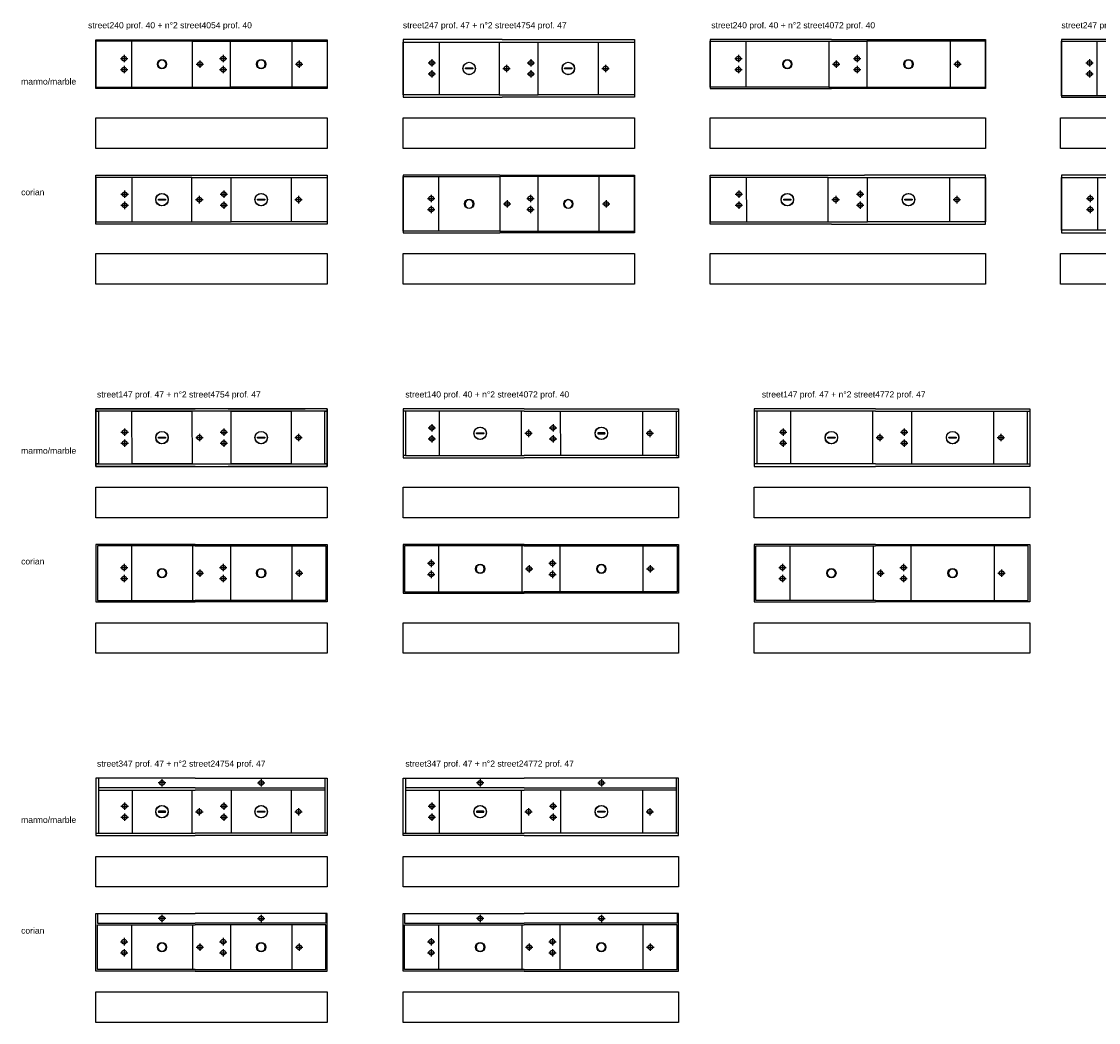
# Model space of a CAD drawing. Header units: millimetres. Extents: x 396 to 4372, y 216 to 1946.
# Tile 1 of 12: x 396 to 1275, y 216 to 1034. Entities that reach past the tile are written whole.
import ezdxf

# ---------------------------------------------------------------- set-up
doc = ezdxf.new("R2010")
doc.units = ezdxf.units.MM
doc.linetypes.add('ACAD_ISO02W100', pattern=[15, 12, -3])
doc.styles.get("Standard").update_dxf_attribs({"font": 'arial.ttf'})

# ---------------------------------------------------------------- blocks, each defined once
blk = doc.blocks.new('*U59')
for p, q in [((29.49, 38), (29.49, 2)), ((78.49, 38), (110.51, 38)), ((159.51, 38), (159.51, 2)), ((78.49, 2), (110.51, 2))]:
    blk.add_line(p, q)
for points in [[(0, 40), (189, 40), (189, 0), (0, 0)], [(78.49, 38), (0, 38), (0, 2), (78.49, 2)], [(110.51, 38), (189, 38), (189, 2), (110.51, 2)], [(51.2, 20.35), (51.3, 20.39), (51.4, 20.4), (56.6, 20.4), (56.7, 20.39), (56.8, 20.35), (56.88, 20.28), (56.95, 20.2), (56.99, 20.1), (57, 20), (56.99, 19.9), (56.95, 19.8), (56.88, 19.72), (56.8, 19.65), (56.7, 19.61), (56.6, 19.6), (51.4, 19.6), (51.3, 19.61), (51.2, 19.65), (51.12, 19.72), (51.05, 19.8), (51.01, 19.9), (51, 20), (51.01, 20.1), (51.05, 20.2), (51.12, 20.28)], [(132.2, 20.35), (132.3, 20.39), (132.4, 20.4), (137.6, 20.4), (137.7, 20.39), (137.8, 20.35), (137.88, 20.28), (137.95, 20.2), (137.99, 20.1), (138, 20), (137.99, 19.9), (137.95, 19.8), (137.88, 19.72), (137.8, 19.65), (137.7, 19.61), (137.6, 19.6), (132.4, 19.6), (132.3, 19.61), (132.2, 19.65), (132.12, 19.72), (132.05, 19.8), (132.01, 19.9), (132, 20), (132.01, 20.1), (132.05, 20.2), (132.12, 20.28)]]:
    blk.add_lwpolyline(points, close=True)
for centre, radius in [((54, 20), 5.1), ((54, 20), 5), ((135, 20), 5.1), ((135, 20), 5)]:
    blk.add_circle(centre, radius)
at = {"layer": 'Defpoints', "linetype": 'ACAD_ISO02W100'}
for p, q in [((23.5, 27.37), (23.5, 21.35)), ((104.5, 27.51), (104.5, 21.49)), ((20.49, 24.36), (26.51, 24.36)), ((23.5, 18.37), (23.5, 12.35)), ((81.49, 20), (87.51, 20)), ((84.5, 23.01), (84.5, 16.99)), ((101.49, 24.5), (107.51, 24.5)), ((104.5, 18.51), (104.5, 12.49)), ((162.5, 20), (168.52, 20)), ((165.51, 23.01), (165.51, 16.99)), ((20.49, 15.36), (26.51, 15.36)), ((101.49, 15.5), (107.51, 15.5))]:
    blk.add_line(p, q, dxfattribs=at)
for centre in [(104.5, 24.5), (23.5, 24.36), (84.5, 20), (165.51, 20), (23.5, 15.36), (104.5, 15.5)]:
    blk.add_circle(centre, 1.9, dxfattribs=at)
blk = doc.blocks.new('*U61')
for p, q in [((29, 38.79), (29, 1.2)), ((79, 38.79), (110, 38.79)), ((160, 38.79), (160, 1.2)), ((79, 1.2), (110, 1.2))]:
    blk.add_line(p, q)
for points in [[(0, 39.99), (189, 39.99), (189, 0), (0, 0)], [(79, 38.79), (0, 38.79), (0, 1.2), (79, 1.2)], [(110, 38.79), (189, 38.79), (189, 1.2), (110, 1.2)]]:
    blk.add_lwpolyline(points, close=True)
for centre in [(54, 20, 0), (135, 20, 0)]:
    blk.add_circle(centre, 3.78)
at = {"extrusion": (0, 0, -1)}
for centre in [(-54, 20, 0), (-135, 20, 0)]:
    blk.add_circle(centre, 3.35, dxfattribs=at)
at = {"layer": 'Defpoints', "linetype": 'ACAD_ISO02W100'}
for p, q in [((23, 27.51, 0), (23, 21.49, 0)), ((104, 27.51, 0), (104, 21.49, 0)), ((19.99, 24.5, 0), (26.01, 24.5, 0)), ((23, 18.51, 0), (23, 12.49, 0)), ((81.99, 20, 0), (88.01, 20, 0)), ((85, 23.01, 0), (85, 16.99, 0)), ((100.99, 24.5, 0), (107.01, 24.5, 0)), ((104, 18.51, 0), (104, 12.49, 0)), ((163, 19.99), (169.01, 19.99)), ((166, 23), (166, 16.99)), ((19.99, 15.5, 0), (26.01, 15.5, 0)), ((100.99, 15.5, 0), (107.01, 15.5, 0))]:
    blk.add_line(p, q, dxfattribs=at)
for centre in [(23, 24.5, 0), (104, 24.5, 0), (85, 20, 0), (166, 19.99), (23, 15.5, 0), (104, 15.5, 0)]:
    blk.add_circle(centre, 1.9, dxfattribs=at)
blk = doc.blocks.new('*U63')
blk.add_lwpolyline([(0, 25), (189, 25), (189, 0), (0, 0)], close=True)
blk = doc.blocks.new('*U67')
for p, q in [((29, 45.8), (29, 1.2)), ((110, 45.8), (79, 45.8)), ((160, 45.8), (160, 1.2)), ((79, 1.2), (110, 1.2))]:
    blk.add_line(p, q)
for points in [[(79, 47), (0, 47), (0, 0), (79, 0)], [(79, 47), (189, 47), (189, 0), (79, 0)]]:
    blk.add_lwpolyline(points)
for points in [[(0, 45.8), (79, 45.8), (79, 1.2), (0, 1.2)], [(189, 45.8), (110, 45.8), (110, 1.2), (189, 1.2)]]:
    blk.add_lwpolyline(points, close=True)
for centre in [(54, 23.51, 0), (135, 23.5, 0)]:
    blk.add_circle(centre, 3.78)
at = {"extrusion": (0, 0, -1)}
for centre in [(-54, 23.51, 0), (-135, 23.5, 0)]:
    blk.add_circle(centre, 3.35, dxfattribs=at)
at = {"layer": 'Defpoints', "linetype": 'ACAD_ISO02W100'}
for p, q in [((19.99, 28, 0), (26.01, 28, 0)), ((23, 31.01, 0), (23, 25, 0)), ((85, 26.51, 0), (85, 20.49, 0)), ((100.99, 28, 0), (107.01, 28, 0)), ((104, 31.01, 0), (104, 25, 0)), ((166, 26.5), (166, 20.49)), ((19.99, 19, 0), (26.01, 19, 0)), ((23, 22.01, 0), (23, 16, 0)), ((81.99, 23.5, 0), (88.01, 23.5, 0)), ((100.99, 19, 0), (107.01, 19, 0)), ((104, 22.01, 0), (104, 16, 0)), ((163, 23.5), (169.01, 23.5))]:
    blk.add_line(p, q, dxfattribs=at)
for centre in [(23, 28, 0), (104, 28, 0), (23, 19, 0), (85, 23.5, 0), (104, 19, 0), (166, 23.5)]:
    blk.add_circle(centre, 1.9, dxfattribs=at)
blk = doc.blocks.new('*U66')
for p, q in [((29.49, 45), (29.51, 2)), ((78.51, 45), (110.49, 45)), ((159.49, 45), (159.51, 2)), ((78.51, 2), (110.49, 2))]:
    blk.add_line(p, q)
for points in [[(81, 47), (0, 47), (0, 0), (81, 0)], [(81, 47), (189, 47), (189, 0), (81, 0)]]:
    blk.add_lwpolyline(points)
for points in [[(0, 45), (78.51, 45), (78.51, 2), (0, 2)], [(110.49, 45), (189, 45), (189, 2), (110.49, 2)], [(51.2, 23.85), (51.3, 23.89), (51.4, 23.9), (56.6, 23.9), (56.7, 23.89), (56.8, 23.85), (56.88, 23.78), (56.95, 23.7), (56.99, 23.6), (57, 23.5), (56.99, 23.4), (56.95, 23.3), (56.88, 23.22), (56.8, 23.15), (56.7, 23.11), (56.6, 23.1), (51.4, 23.1), (51.3, 23.11), (51.2, 23.15), (51.12, 23.22), (51.05, 23.3), (51.01, 23.4), (51, 23.5), (51.01, 23.6), (51.05, 23.7), (51.12, 23.78)], [(132.2, 23.85), (132.3, 23.89), (132.4, 23.9), (137.6, 23.9), (137.7, 23.89), (137.8, 23.85), (137.88, 23.78), (137.95, 23.7), (137.99, 23.6), (138, 23.5), (137.99, 23.4), (137.95, 23.3), (137.88, 23.22), (137.8, 23.15), (137.7, 23.11), (137.6, 23.1), (132.4, 23.1), (132.3, 23.11), (132.2, 23.15), (132.12, 23.22), (132.05, 23.3), (132.01, 23.4), (132, 23.5), (132.01, 23.6), (132.05, 23.7), (132.12, 23.78)]]:
    blk.add_lwpolyline(points, close=True)
for centre, radius in [((54, 23.5), 5.1), ((54, 23.5), 5), ((135, 23.5), 5.1), ((135, 23.5), 5)]:
    blk.add_circle(centre, radius)
at = {"layer": 'Defpoints', "linetype": 'ACAD_ISO02W100'}
for p, q in [((20.49, 28), (26.51, 28)), ((23.5, 31.01), (23.5, 24.99)), ((84.53, 26.51), (84.53, 20.49)), ((101.49, 28), (107.51, 28)), ((104.5, 31.01), (104.5, 24.99)), ((165.5, 26.51), (165.5, 20.49)), ((20.49, 19), (26.51, 19)), ((23.5, 22.01), (23.5, 15.99)), ((81.52, 23.5), (87.54, 23.5)), ((101.49, 19), (107.51, 19)), ((104.5, 22.01), (104.5, 15.99)), ((162.49, 23.5), (168.51, 23.5))]:
    blk.add_line(p, q, dxfattribs=at)
for centre in [(23.5, 28), (104.5, 28), (23.5, 19), (84.53, 23.5), (104.5, 19), (165.5, 23.5)]:
    blk.add_circle(centre, 1.9, dxfattribs=at)
blk = doc.blocks.new('*U68')
for p, q in [((29.49, 38), (29.51, 2)), ((96.49, 38), (128.51, 38)), ((99, 40), (126, 40)), ((195.51, 38), (195.49, 2)), ((96.49, 2), (128.51, 2)), ((99, 0), (126, 0))]:
    blk.add_line(p, q)
for points in [[(99, 0), (0, 0), (0, 40), (99, 40)], [(126, 0), (225, 0), (225, 40), (126, 40)]]:
    blk.add_lwpolyline(points)
for points in [[(96.49, 38), (0, 38), (0, 2), (96.49, 2)], [(128.51, 38), (225, 38), (225, 2), (128.51, 2)], [(60.2, 20.35), (60.3, 20.39), (60.4, 20.4), (65.6, 20.4), (65.7, 20.39), (65.8, 20.35), (65.88, 20.28), (65.95, 20.2), (65.99, 20.1), (66, 20), (65.99, 19.9), (65.95, 19.8), (65.88, 19.72), (65.8, 19.65), (65.7, 19.61), (65.6, 19.6), (60.4, 19.6), (60.3, 19.61), (60.2, 19.65), (60.12, 19.72), (60.05, 19.8), (60.01, 19.9), (60, 20), (60.01, 20.1), (60.05, 20.2), (60.12, 20.28)], [(159.2, 20.35), (159.3, 20.39), (159.4, 20.4), (164.6, 20.4), (164.7, 20.39), (164.8, 20.35), (164.88, 20.28), (164.95, 20.2), (164.99, 20.1), (165, 20), (164.99, 19.9), (164.95, 19.8), (164.88, 19.72), (164.8, 19.65), (164.7, 19.61), (164.6, 19.6), (159.4, 19.6), (159.3, 19.61), (159.2, 19.65), (159.12, 19.72), (159.05, 19.8), (159.01, 19.9), (159, 20), (159.01, 20.1), (159.05, 20.2), (159.12, 20.28)]]:
    blk.add_lwpolyline(points, close=True)
for centre, radius in [((63, 20), 5.1), ((63, 20), 5), ((162, 20), 5.1), ((162, 20), 5)]:
    blk.add_circle(centre, radius)
at = {"layer": 'Defpoints', "linetype": 'ACAD_ISO02W100'}
for p, q in [((23.49, 27.51), (23.49, 21.49)), ((122.51, 27.51, 0), (122.51, 21.49, 0)), ((20.48, 24.5), (26.5, 24.5)), ((23.49, 18.51), (23.49, 12.49)), ((99.49, 20), (105.51, 20)), ((102.5, 23.01), (102.5, 16.99)), ((119.5, 24.5, 0), (125.52, 24.5, 0)), ((122.51, 18.51, 0), (122.51, 12.49, 0)), ((198.49, 20), (204.51, 20)), ((201.5, 23.01), (201.5, 16.99)), ((20.48, 15.5), (26.5, 15.5)), ((119.5, 15.5, 0), (125.52, 15.5, 0))]:
    blk.add_line(p, q, dxfattribs=at)
for centre in [(23.49, 24.5), (122.51, 24.5, 0), (102.5, 20), (201.5, 20), (23.49, 15.5), (122.51, 15.5, 0)]:
    blk.add_circle(centre, 1.9, dxfattribs=at)
blk = doc.blocks.new('*U71')
for p, q in [((29, 38.79), (29, 1.2)), ((97, 38.79), (128, 38.79)), ((195.99, 38.79), (195.99, 1.2)), ((97, 1.2), (128, 1.2))]:
    blk.add_line(p, q)
for points in [[(99.01, 40), (0, 40), (0, 0), (98.99, 0)], [(99.01, 40), (225, 40), (225, 0), (98.99, 0)]]:
    blk.add_lwpolyline(points)
for points in [[(0, 38.79), (97, 38.79), (97, 1.2), (0, 1.2)], [(225, 38.79), (128, 38.79), (128, 1.2), (225, 1.2)]]:
    blk.add_lwpolyline(points, close=True)
for centre in [(63, 20), (162, 20)]:
    blk.add_circle(centre, 3.78)
at = {"extrusion": (0, 0, -1)}
for centre in [(-63, 20, 0), (-162, 20, 0)]:
    blk.add_circle(centre, 3.35, dxfattribs=at)
at = {"layer": 'Defpoints', "linetype": 'ACAD_ISO02W100'}
for p, q in [((23, 27.51), (23, 21.49)), ((119.99, 27.51, 0), (119.99, 21.49, 0)), ((19.99, 24.5), (26.01, 24.5)), ((23, 18.51), (23, 12.49)), ((99.99, 20, 0), (106.01, 20, 0)), ((103, 23, 0), (103, 16.99, 0)), ((116.98, 24.5, 0), (123, 24.5, 0)), ((119.99, 18.51, 0), (119.99, 12.49, 0)), ((199, 20), (205.01, 20)), ((202, 23), (202, 16.99)), ((19.99, 15.5), (26.01, 15.5)), ((116.98, 15.5, 0), (123, 15.5, 0))]:
    blk.add_line(p, q, dxfattribs=at)
for centre in [(23, 24.5), (119.99, 24.5, 0), (103, 20, 0), (202, 20), (23, 15.5), (119.99, 15.5, 0)]:
    blk.add_circle(centre, 1.9, dxfattribs=at)
blk = doc.blocks.new('*U72')
blk.add_lwpolyline([(0, 25), (225, 25), (225, 0), (0, 0)], close=True)
blk = doc.blocks.new('*U74')
for p, q in [((29.49, 45), (29.51, 2)), ((96.51, 45), (128.49, 45)), ((195.51, 45), (195.49, 2)), ((96.51, 2), (128.49, 2))]:
    blk.add_line(p, q)
for points in [[(99, 47), (0, 47), (0, 0), (99, 0)], [(99, 47), (225, 47), (225, 0), (99, 0)]]:
    blk.add_lwpolyline(points)
for points in [[(0, 45), (96.51, 45), (96.51, 2), (0, 2)], [(225, 45), (128.49, 45), (128.49, 2), (225, 2)], [(60.2, 23.85), (60.3, 23.89), (60.4, 23.9), (65.6, 23.9), (65.7, 23.89), (65.8, 23.85), (65.88, 23.78), (65.95, 23.7), (65.99, 23.6), (66, 23.5), (65.99, 23.4), (65.95, 23.3), (65.88, 23.22), (65.8, 23.15), (65.7, 23.11), (65.6, 23.1), (60.4, 23.1), (60.3, 23.11), (60.2, 23.15), (60.12, 23.22), (60.05, 23.3), (60.01, 23.4), (60, 23.5), (60.01, 23.6), (60.05, 23.7), (60.12, 23.78)], [(159.2, 23.85), (159.3, 23.89), (159.4, 23.9), (164.6, 23.9), (164.7, 23.89), (164.8, 23.85), (164.88, 23.78), (164.95, 23.7), (164.99, 23.6), (165, 23.5), (164.99, 23.4), (164.95, 23.3), (164.88, 23.22), (164.8, 23.15), (164.7, 23.11), (164.6, 23.1), (159.4, 23.1), (159.3, 23.11), (159.2, 23.15), (159.12, 23.22), (159.05, 23.3), (159.01, 23.4), (159, 23.5), (159.01, 23.6), (159.05, 23.7), (159.12, 23.78)]]:
    blk.add_lwpolyline(points, close=True)
for centre, radius in [((63, 23.5), 5.1), ((63, 23.5), 5), ((162, 23.5), 5.1), ((162, 23.5), 5)]:
    blk.add_circle(centre, radius)
at = {"layer": 'Defpoints', "linetype": 'ACAD_ISO02W100'}
for p, q in [((20.49, 28), (26.5, 28)), ((23.5, 31.01), (23.5, 24.99)), ((102.5, 26.51), (102.5, 20.49)), ((119.48, 27.89), (125.5, 27.89)), ((122.49, 30.9), (122.49, 24.88)), ((201.5, 26.51), (201.5, 20.49)), ((20.49, 19), (26.5, 19)), ((23.5, 22.01), (23.5, 15.99)), ((99.49, 23.5), (105.51, 23.5)), ((119.48, 18.89), (125.5, 18.89)), ((122.49, 21.9), (122.49, 15.88)), ((198.49, 23.5), (204.51, 23.5))]:
    blk.add_line(p, q, dxfattribs=at)
for centre in [(23.5, 28), (122.49, 27.89), (23.5, 19), (102.5, 23.5), (122.49, 18.89), (201.5, 23.5)]:
    blk.add_circle(centre, 1.9, dxfattribs=at)
blk = doc.blocks.new('*U76')
for p, q in [((29, 45.79), (29, 1.2)), ((128, 45.79), (97, 45.79)), ((196, 45.79), (196, 1.19)), ((97, 1.2), (128, 1.19))]:
    blk.add_line(p, q)
for points in [[(99, 47), (0, 47), (0, 0), (99, -0.01)], [(99, 47), (225, 46.99), (225, -0.01), (99, -0.01)]]:
    blk.add_lwpolyline(points)
for points in [[(0, 45.79), (97, 45.79), (97, 1.2), (0, 1.2)], [(225, 45.79), (128, 45.79), (128, 1.19), (225, 1.19)]]:
    blk.add_lwpolyline(points, close=True)
for centre in [(63, 23.5), (162, 23.49), (162, 23.49)]:
    blk.add_circle(centre, 3.78)
at = {"extrusion": (0, 0, -1)}
for centre in [(-63, 23.5, 0), (-162, 23.49, 0), (-162, 23.49, 0)]:
    blk.add_circle(centre, 3.35, dxfattribs=at)
at = {"layer": 'Defpoints', "linetype": 'ACAD_ISO02W100'}
for p, q in [((19.99, 28), (26.01, 28)), ((23, 31.01), (23, 24.99)), ((103, 26.5, 0), (103, 20.49, 0)), ((119, 27.99, 0), (125.01, 27.99, 0)), ((122, 31, 0), (122, 24.98, 0)), ((202, 26.5), (202, 20.48)), ((19.99, 19), (26.01, 19)), ((23, 22.01), (23, 15.99)), ((99.99, 23.5, 0), (106.01, 23.5, 0)), ((119, 18.99, 0), (125.01, 18.99, 0)), ((122, 22, 0), (122, 15.98, 0)), ((199, 23.49), (205.01, 23.49))]:
    blk.add_line(p, q, dxfattribs=at)
for centre in [(23, 28), (122, 27.99, 0), (23, 19), (103, 23.5, 0), (122, 18.99, 0), (202, 23.49)]:
    blk.add_circle(centre, 1.9, dxfattribs=at)
blk = doc.blocks.new('*U81')
for points in [[(0, 47), (0, 2), (81, 2)], [(81, 45), (0, 45), (0, 47), (81, 47)], [(81, 47), (0, 47), (0, 0), (81, 0)], [(0, 45), (2, 45), (2, 2), (0, 2), (0, 45)], [(81, 45), (18, 45)], [(189, 47), (189, 45), (81, 45)], [(81, 0), (189, 0), (189, 47), (81, 47)], [(108, 47), (171, 47)], [(108, 2), (189, 2), (189, 45), (108, 45)], [(187, 45), (189, 45), (189, 2), (187, 2), (187, 45)], [(81, 0), (0, 0), (0, 2), (81, 2)], [(81, 2), (189, 2)], [(189, 2), (189, 0), (108, 0)]]:
    blk.add_lwpolyline(points)
for points in [[(29.49, 45), (78.49, 45), (78.51, 2), (29.51, 2)], [(110.49, 45), (159.49, 45), (159.51, 2), (110.51, 2)], [(51.2, 23.85), (51.3, 23.89), (51.4, 23.9), (56.6, 23.9), (56.7, 23.89), (56.8, 23.85), (56.88, 23.78), (56.95, 23.7), (56.99, 23.6), (57, 23.5), (56.99, 23.4), (56.95, 23.3), (56.88, 23.22), (56.8, 23.15), (56.7, 23.11), (56.6, 23.1), (51.4, 23.1), (51.3, 23.11), (51.2, 23.15), (51.12, 23.22), (51.05, 23.3), (51.01, 23.4), (51, 23.5), (51.01, 23.6), (51.05, 23.7), (51.12, 23.78)], [(132.2, 23.85), (132.3, 23.89), (132.4, 23.9), (137.6, 23.9), (137.7, 23.89), (137.8, 23.85), (137.88, 23.78), (137.95, 23.7), (137.99, 23.6), (138, 23.5), (137.99, 23.4), (137.95, 23.3), (137.88, 23.22), (137.8, 23.15), (137.7, 23.11), (137.6, 23.1), (132.4, 23.1), (132.3, 23.11), (132.2, 23.15), (132.12, 23.22), (132.05, 23.3), (132.01, 23.4), (132, 23.5), (132.01, 23.6), (132.05, 23.7), (132.12, 23.78)]]:
    blk.add_lwpolyline(points, close=True)
for centre, radius in [((54, 23.5), 5.1), ((54, 23.5), 5), ((135, 23.5), 5.1), ((135, 23.5), 5)]:
    blk.add_circle(centre, radius)
at = {"layer": 'Defpoints', "linetype": 'ACAD_ISO02W100'}
for p, q in [((20.49, 28), (26.51, 28)), ((23.5, 31.01), (23.5, 24.99)), ((84.53, 26.51), (84.53, 20.49)), ((101.49, 28), (107.51, 28)), ((104.5, 31.01), (104.5, 24.99)), ((165.53, 26.51), (165.53, 20.49)), ((20.49, 19), (26.51, 19)), ((23.5, 22.01), (23.5, 15.99)), ((81.52, 23.5), (87.54, 23.5)), ((101.49, 19), (107.51, 19)), ((104.5, 22.01), (104.5, 15.99)), ((162.52, 23.5), (168.54, 23.5))]:
    blk.add_line(p, q, dxfattribs=at)
for centre in [(23.5, 28), (104.5, 28), (23.5, 19), (84.53, 23.5), (104.5, 19), (165.53, 23.5)]:
    blk.add_circle(centre, 1.9, dxfattribs=at)
blk = doc.blocks.new('*U83')
for p, q in [((29, 45.8), (29, 1.2)), ((79, 45.8), (79, 1.2)), ((110, 45.8), (110, 1.2)), ((160, 45.8), (160, 1.2))]:
    blk.add_line(p, q)
for points in [[(81, 47), (0, 47), (0, 0), (81, -0.01)], [(81, 45.8), (1.2, 45.8), (1.2, 1.2), (81, 1.2)], [(81, 47), (189, 47), (189, 0), (81, -0.01)], [(81, 45.8), (187.8, 45.8), (187.8, 1.2), (81, 1.2)]]:
    blk.add_lwpolyline(points)
for centre in [(54, 23.51, 0), (135, 23.51, 0)]:
    blk.add_circle(centre, 3.78)
at = {"extrusion": (0, 0, -1)}
for centre in [(-54, 23.51, 0), (-135, 23.51, 0)]:
    blk.add_circle(centre, 3.35, dxfattribs=at)
at = {"layer": 'Defpoints', "linetype": 'ACAD_ISO02W100'}
for p, q in [((19.99, 28, 0), (26.01, 28, 0)), ((23, 31.01, 0), (23, 25, 0)), ((85, 26.51, 0), (85, 20.49, 0)), ((100.99, 28, 0), (107.01, 28, 0)), ((104, 31.01, 0), (104, 25, 0)), ((166, 26.5), (166, 20.49)), ((19.99, 19, 0), (26.01, 19, 0)), ((23, 22.01, 0), (23, 16, 0)), ((81.99, 23.5, 0), (88.01, 23.5, 0)), ((100.99, 19, 0), (107.01, 19, 0)), ((104, 22.01, 0), (104, 16, 0)), ((163, 23.5), (169.01, 23.5))]:
    blk.add_line(p, q, dxfattribs=at)
for centre in [(23, 28, 0), (104, 28, 0), (23, 19, 0), (85, 23.5, 0), (104, 19, 0), (166, 23.5)]:
    blk.add_circle(centre, 1.9, dxfattribs=at)
blk = doc.blocks.new('*U84')
for p, q in [((2, 38), (0, 38)), ((29.49, 38), (29.51, 2)), ((96.49, 38), (96.51, 2)), ((128.48, 37.96), (128.49, 1.96)), ((195.51, 38), (195.49, 2)), ((223, 38), (225, 38)), ((2, 2), (0, 2)), ((223, 2), (225, 2))]:
    blk.add_line(p, q)
for points in [[(99, 40), (0, 40), (0, 0), (99, 0)], [(99, 38), (2, 38), (2, 2), (99, 2)], [(99, 40), (225, 40), (225, 0), (99, 0)], [(99, 38), (223, 38), (223, 2), (99, 2)]]:
    blk.add_lwpolyline(points)
for points in [[(60.2, 20.35), (60.3, 20.39), (60.4, 20.4), (65.6, 20.4), (65.7, 20.39), (65.8, 20.35), (65.88, 20.28), (65.95, 20.2), (65.99, 20.1), (66, 20), (65.99, 19.9), (65.95, 19.8), (65.88, 19.72), (65.8, 19.65), (65.7, 19.61), (65.6, 19.6), (60.4, 19.6), (60.3, 19.61), (60.2, 19.65), (60.12, 19.72), (60.05, 19.8), (60.01, 19.9), (60, 20), (60.01, 20.1), (60.05, 20.2), (60.12, 20.28)], [(164.8, 20.35), (164.7, 20.39), (164.6, 20.4), (159.4, 20.4), (159.3, 20.39), (159.2, 20.35), (159.12, 20.28), (159.05, 20.2), (159.01, 20.1), (159, 20), (159.01, 19.9), (159.05, 19.8), (159.12, 19.72), (159.2, 19.65), (159.3, 19.61), (159.4, 19.6), (164.6, 19.6), (164.7, 19.61), (164.8, 19.65), (164.88, 19.72), (164.95, 19.8), (164.99, 19.9), (165, 20), (164.99, 20.1), (164.95, 20.2), (164.88, 20.28)]]:
    blk.add_lwpolyline(points, close=True)
for centre, radius in [((63, 20), 5.1), ((63, 20), 5), ((162, 20), 5.1), ((162, 20), 5)]:
    blk.add_circle(centre, radius)
at = {"layer": 'Defpoints', "linetype": 'ACAD_ISO02W100'}
for p, q in [((23.5, 27.51), (23.5, 21.49)), ((122.49, 27.51), (122.49, 21.49)), ((20.49, 24.5), (26.5, 24.5)), ((23.5, 18.51), (23.5, 12.49)), ((99.52, 20), (105.54, 20)), ((102.53, 23.01), (102.53, 16.99)), ((119.48, 24.5), (125.5, 24.5)), ((122.49, 18.51), (122.49, 12.49)), ((198.52, 20), (204.54, 20)), ((201.53, 23.01), (201.53, 16.99)), ((20.49, 15.5), (26.5, 15.5)), ((119.48, 15.5), (125.5, 15.5))]:
    blk.add_line(p, q, dxfattribs=at)
for centre in [(23.5, 24.5), (122.49, 24.5), (102.53, 20), (201.53, 20), (23.5, 15.5), (122.49, 15.5)]:
    blk.add_circle(centre, 1.9, dxfattribs=at)
blk = doc.blocks.new('*U86')
for p, q in [((29, 38.79), (29, 1.2)), ((97, 38.79), (97, 1.2, 0)), ((128, 38.79), (128, 1.2)), ((196, 38.79), (196, 1.2))]:
    blk.add_line(p, q)
for points in [[(99, 40), (0, 40), (0, 0), (99, -0.01)], [(98.99, 38.79), (1.2, 38.79), (1.2, 1.2), (99, 1.2)], [(98.99, 38.79), (223.8, 38.79), (223.8, 1.2), (99, 1.2)], [(99, 40), (225, 40), (225, 0), (99, -0.01)]]:
    blk.add_lwpolyline(points)
for centre in [(63, 20), (162, 20)]:
    blk.add_circle(centre, 3.78)
at = {"extrusion": (0, 0, -1)}
for centre in [(-63, 20, 0), (-162, 20, 0)]:
    blk.add_circle(centre, 3.35, dxfattribs=at)
at = {"layer": 'Defpoints', "linetype": 'ACAD_ISO02W100'}
for p, q in [((23, 27.51), (23, 21.49)), ((122, 27.51, 0), (122, 21.49, 0)), ((19.99, 24.5), (26.01, 24.5)), ((23, 18.51), (23, 12.49)), ((99.99, 20, 0), (106.01, 20, 0)), ((103, 23, 0), (103, 16.99, 0)), ((118.99, 24.5, 0), (125.01, 24.5, 0)), ((122, 18.51, 0), (122, 12.49, 0)), ((198.99, 20), (205.01, 20)), ((202, 23), (202, 16.99)), ((19.99, 15.5), (26.01, 15.5)), ((118.99, 15.5, 0), (125.01, 15.5, 0))]:
    blk.add_line(p, q, dxfattribs=at)
for centre in [(23, 24.5), (122, 24.5, 0), (103, 20, 0), (202, 20), (23, 15.5), (122, 15.5, 0)]:
    blk.add_circle(centre, 1.9, dxfattribs=at)
blk = doc.blocks.new('*U87')
for p, q in [((99, 45), (0, 45)), ((2, 45), (2, 2)), ((29.49, 45), (29.51, 2)), ((96.49, 45), (96.51, 2)), ((99, 45), (225, 45)), ((128.51, 45), (128.49, 2)), ((195.51, 45), (195.49, 2)), ((223, 45), (223, 2)), ((99, 2), (0, 2)), ((99, 2), (225, 2))]:
    blk.add_line(p, q)
for points in [[(99, 47), (0, 47), (0, 0), (99, 0)], [(99, 47), (225, 47), (225, 0), (99, 0)]]:
    blk.add_lwpolyline(points)
for points in [[(60.2, 23.85), (60.3, 23.89), (60.4, 23.9), (65.6, 23.9), (65.7, 23.89), (65.8, 23.85), (65.88, 23.78), (65.95, 23.7), (65.99, 23.6), (66, 23.5), (65.99, 23.4), (65.95, 23.3), (65.88, 23.22), (65.8, 23.15), (65.7, 23.11), (65.6, 23.1), (60.4, 23.1), (60.3, 23.11), (60.2, 23.15), (60.12, 23.22), (60.05, 23.3), (60.01, 23.4), (60, 23.5), (60.01, 23.6), (60.05, 23.7), (60.12, 23.78)], [(159.2, 23.85), (159.3, 23.89), (159.4, 23.9), (164.6, 23.9), (164.7, 23.89), (164.8, 23.85), (164.88, 23.78), (164.95, 23.7), (164.99, 23.6), (165, 23.5), (164.99, 23.4), (164.95, 23.3), (164.88, 23.22), (164.8, 23.15), (164.7, 23.11), (164.6, 23.1), (159.4, 23.1), (159.3, 23.11), (159.2, 23.15), (159.12, 23.22), (159.05, 23.3), (159.01, 23.4), (159, 23.5), (159.01, 23.6), (159.05, 23.7), (159.12, 23.78)]]:
    blk.add_lwpolyline(points, close=True)
for centre, radius in [((63, 23.5), 5.1), ((63, 23.5), 5), ((162, 23.5), 5.1), ((162, 23.5), 5)]:
    blk.add_circle(centre, radius)
at = {"layer": 'Defpoints', "linetype": 'ACAD_ISO02W100'}
for p, q in [((20.49, 28), (26.5, 28)), ((23.5, 31.01), (23.5, 24.99)), ((102.53, 26.51), (102.53, 20.49)), ((119.48, 28), (125.5, 28)), ((122.49, 31.01), (122.49, 24.99)), ((201.53, 26.51), (201.53, 20.49)), ((20.49, 19), (26.5, 19)), ((23.5, 22.01), (23.5, 15.99)), ((99.52, 23.5), (105.54, 23.5)), ((119.48, 19), (125.5, 19)), ((122.49, 22.01), (122.49, 15.99)), ((198.52, 23.5), (204.54, 23.5))]:
    blk.add_line(p, q, dxfattribs=at)
for centre in [(23.5, 28), (122.49, 28), (23.5, 19), (102.53, 23.5), (122.49, 19), (201.53, 23.5)]:
    blk.add_circle(centre, 1.9, dxfattribs=at)
blk = doc.blocks.new('*U88')
for p, q in [((29, 45.79), (29, 1.2)), ((97, 45.79), (97, 1.2)), ((128, 45.79), (128, 1.2)), ((196, 45.79), (196, 1.2))]:
    blk.add_line(p, q)
for points in [[(99, 47), (0, 47), (0, 0), (99, -0.01)], [(99, 1.2), (1.2, 1.2), (1.2, 45.79), (98.99, 45.79)], [(99, 1.2), (223.8, 1.2), (223.8, 45.79), (98.99, 45.79)], [(99, 47), (225, 47), (225, 0), (99, -0.01)]]:
    blk.add_lwpolyline(points)
for centre in [(63, 23.5), (162, 23.5)]:
    blk.add_circle(centre, 3.78)
at = {"extrusion": (0, 0, -1)}
for centre in [(-63, 23.5, 0), (-162, 23.5, 0)]:
    blk.add_circle(centre, 3.35, dxfattribs=at)
at = {"layer": 'Defpoints', "linetype": 'ACAD_ISO02W100'}
for p, q in [((19.99, 28), (26.01, 28)), ((23, 31.01), (23, 24.99)), ((103, 26.5, 0), (103, 20.49, 0)), ((118.99, 28, 0), (125.01, 28, 0)), ((122, 31.01, 0), (122, 24.99, 0)), ((202, 26.5), (202, 20.49)), ((19.99, 19), (26.01, 19)), ((23, 22.01), (23, 15.99)), ((99.99, 23.5, 0), (106.01, 23.5, 0)), ((118.99, 19, 0), (125.01, 19, 0)), ((122, 22.01, 0), (122, 15.99, 0)), ((198.99, 23.5), (205.01, 23.5))]:
    blk.add_line(p, q, dxfattribs=at)
for centre in [(23, 28), (122, 28, 0), (23, 19), (103, 23.5, 0), (122, 19, 0), (202, 23.5)]:
    blk.add_circle(centre, 1.9, dxfattribs=at)
blk = doc.blocks.new('*U95')
for p, q in [((2, 47), (2, 2)), ((187, 47), (187, 2)), ((81, 39), (2, 39.04)), ((2, 37), (81, 37)), ((29.5, 37), (29.5, 2)), ((78.5, 37), (78.5, 2)), ((81, 39), (187.01, 39.04)), ((187, 37), (81, 37)), ((110.5, 37), (110.5, 2)), ((159.5, 37), (159.5, 2)), ((0, 2), (81, 2)), ((189, 2), (81, 2))]:
    blk.add_line(p, q)
for points in [[(81, 47), (0, 47), (0, 0), (81, 0)], [(81, 47), (189, 47), (189, 0), (81, 0)]]:
    blk.add_lwpolyline(points)
for points in [[(56.8, 19.84), (56.7, 19.88), (56.6, 19.9), (51.4, 19.9), (51.3, 19.88), (51.2, 19.84), (51.12, 19.78), (51.05, 19.7), (51.01, 19.6), (51, 19.5), (51.01, 19.39), (51.05, 19.3), (51.12, 19.21), (51.2, 19.15), (51.3, 19.11), (51.4, 19.1), (56.6, 19.1), (56.7, 19.11), (56.8, 19.15), (56.88, 19.21), (56.95, 19.3), (56.99, 19.39), (57, 19.5), (56.99, 19.6), (56.95, 19.7), (56.88, 19.78)], [(132.2, 19.84), (132.3, 19.88), (132.4, 19.9), (137.6, 19.9), (137.71, 19.88), (137.8, 19.84), (137.89, 19.78), (137.95, 19.7), (137.99, 19.6), (138, 19.5), (137.99, 19.39), (137.95, 19.3), (137.89, 19.21), (137.8, 19.15), (137.71, 19.11), (137.6, 19.1), (132.4, 19.1), (132.3, 19.11), (132.2, 19.15), (132.12, 19.21), (132.06, 19.3), (132.02, 19.39), (132, 19.5), (132.02, 19.6), (132.06, 19.7), (132.12, 19.78)]]:
    blk.add_lwpolyline(points, close=True)
for centre, radius in [((54, 19.5), 5.1), ((54, 19.5), 5), ((135, 19.5), 5.1), ((135, 19.5), 5)]:
    blk.add_circle(centre, radius)
at = {"layer": 'Defpoints', "linetype": 'ACAD_ISO02W100'}
for p, q in [((54, 46.01), (54, 39.99)), ((135, 46.01), (135, 39.99)), ((135, 46.01), (135, 39.99)), ((57.01, 43), (50.99, 43)), ((132, 43), (138.01, 43)), ((132, 43), (138.01, 43)), ((23.5, 27.01), (23.5, 20.99)), ((104.5, 27.01), (104.5, 20.99)), ((20.49, 24), (26.51, 24)), ((23.5, 18.01), (23.5, 11.99)), ((81.49, 19.5), (87.51, 19.5)), ((84.5, 22.5), (84.5, 16.49)), ((101.5, 24), (107.51, 24)), ((104.5, 18.01), (104.5, 11.99)), ((162.5, 19.5), (168.51, 19.5)), ((165.5, 22.5), (165.5, 16.49)), ((20.49, 15), (26.51, 15)), ((101.5, 15), (107.51, 15))]:
    blk.add_line(p, q, dxfattribs=at)
for centre in [(54, 43), (135, 43), (135, 43), (23.5, 24), (84.5, 19.5), (104.5, 24), (165.5, 19.5), (23.5, 15), (104.5, 15)]:
    blk.add_circle(centre, 1.9, dxfattribs=at)
blk = doc.blocks.new('*U96')
for p, q in [((1.2, 47), (81, 47)), ((187.8, 47), (81, 47)), ((29, 37.8), (29, 1.2)), ((79, 37.8), (79, 1.2)), ((109.99, 37.8), (109.99, 1.2)), ((160, 37.8), (160, 1.2))]:
    blk.add_line(p, q)
for points in [[(81, -0.01), (0, 0), (0, 47), (1.2, 47), (1.2, 39), (81, 38.99)], [(81, -0.01), (189, 0), (189, 47), (187.8, 47), (187.8, 39), (81, 38.99)], [(81, 1.2), (1.2, 1.2), (1.2, 37.8), (81, 37.8)], [(81, 1.2), (187.8, 1.2), (187.8, 37.8), (81, 37.8)]]:
    blk.add_lwpolyline(points)
for centre in [(54, 19.5), (134.99, 19.5), (135, 19.5)]:
    blk.add_circle(centre, 3.78)
at = {"extrusion": (0, 0, -1)}
for centre in [(-54, 19.5, 0), (-134.99, 19.5, 0), (-135, 19.5, 0)]:
    blk.add_circle(centre, 3.35, dxfattribs=at)
at = {"layer": 'Defpoints', "linetype": 'ACAD_ISO02W100'}
for p, q in [((54, 46.01), (54, 39.99)), ((135, 46), (135, 39.99)), ((57.01, 43), (50.99, 43)), ((132, 42.99), (138.01, 42.99)), ((23, 27.01), (23, 20.99)), ((103.99, 27.01), (103.99, 20.99)), ((19.99, 24), (26.01, 24)), ((23, 18.01), (23, 11.99)), ((81.99, 19.5), (88.01, 19.5)), ((85, 22.5), (85, 16.49)), ((100.99, 24), (107, 24)), ((103.99, 18.01), (103.99, 11.99)), ((162.99, 19.49, 0), (169, 19.49, 0)), ((166, 22.5, 0), (166, 16.48, 0)), ((19.99, 15), (26.01, 15)), ((100.99, 15), (107, 15))]:
    blk.add_line(p, q, dxfattribs=at)
for centre in [(54, 43), (135, 42.99), (23, 24), (85, 19.5), (103.99, 24), (166, 19.49, 0), (23, 15), (103.99, 15)]:
    blk.add_circle(centre, 1.9, dxfattribs=at)
blk = doc.blocks.new('*U97')
for p, q in [((2, 47.01), (99.01, 47)), ((223.01, 47.01), (99.01, 47)), ((29.5, 37), (29.5, 2.01)), ((96.5, 37), (96.5, 2)), ((128.51, 37), (128.52, 2)), ((195.51, 37), (195.51, 2.01))]:
    blk.add_line(p, q)
for points in [[(0, 2), (0, 47), (2, 47.01), (1.99, 2.01)], [(225.01, 2), (225.01, 47), (223.01, 47.01), (223.02, 2.01)], [(99, 39), (2, 39), (1.99, 37.01), (99, 37)], [(99, 39), (223.01, 39), (223.03, 37.01), (99, 37)], [(99, 0), (0, 0), (0, 2), (99, 2)], [(99, 0), (225.01, 0), (225.01, 2), (99, 2)]]:
    blk.add_lwpolyline(points)
for points in [[(65.8, 19.84), (65.7, 19.88), (65.6, 19.9), (60.4, 19.9), (60.3, 19.88), (60.2, 19.84), (60.12, 19.78), (60.05, 19.7), (60.01, 19.6), (60, 19.5), (60.01, 19.39), (60.05, 19.3), (60.12, 19.21), (60.2, 19.15), (60.3, 19.11), (60.4, 19.1), (65.6, 19.1), (65.7, 19.11), (65.8, 19.15), (65.88, 19.21), (65.95, 19.3), (65.99, 19.39), (66, 19.5), (65.99, 19.6), (65.95, 19.7), (65.88, 19.78)], [(159.21, 19.84), (159.31, 19.88), (159.41, 19.9), (164.61, 19.9), (164.72, 19.88), (164.81, 19.84), (164.9, 19.78), (164.96, 19.7), (165, 19.6), (165.01, 19.5), (165, 19.39), (164.96, 19.3), (164.9, 19.21), (164.81, 19.15), (164.72, 19.11), (164.61, 19.1), (159.41, 19.1), (159.31, 19.11), (159.21, 19.15), (159.13, 19.21), (159.07, 19.3), (159.03, 19.39), (159.01, 19.5), (159.03, 19.6), (159.07, 19.7), (159.13, 19.78)]]:
    blk.add_lwpolyline(points, close=True)
for centre, radius in [((63, 19.5), 5.1), ((63, 19.5), 5), ((162.01, 19.5), 5.1), ((162.01, 19.5), 5)]:
    blk.add_circle(centre, radius)
at = {"layer": 'Defpoints', "linetype": 'ACAD_ISO02W100'}
for p, q in [((63, 46.01), (63, 39.99)), ((162.01, 46.01), (162.01, 39.99)), ((66.01, 43), (59.99, 43)), ((159, 43), (165.02, 43)), ((23.5, 27.01), (23.5, 20.99)), ((122.51, 27.01), (122.51, 20.99)), ((20.49, 24), (26.51, 24)), ((23.5, 18.01), (23.5, 11.99)), ((99.49, 19.5), (105.51, 19.5)), ((102.5, 22.5), (102.5, 16.49)), ((119.5, 24), (125.52, 24)), ((122.51, 18.01), (122.51, 11.99)), ((198.5, 19.5), (204.52, 19.5)), ((201.51, 22.5), (201.51, 16.49)), ((20.49, 15), (26.51, 15)), ((119.5, 15), (125.52, 15))]:
    blk.add_line(p, q, dxfattribs=at)
for centre in [(63, 43), (162.01, 43), (23.5, 24), (102.5, 19.5), (122.51, 24), (201.51, 19.5), (23.5, 15), (122.51, 15)]:
    blk.add_circle(centre, 1.9, dxfattribs=at)
blk = doc.blocks.new('*U98')
for p, q in [((1.2, 47.01), (99, 47.01)), ((223.8, 47.01), (99, 47.01)), ((29, 37.81), (29, 1.21)), ((97, 37.8), (97, 1.21)), ((128, 37.8), (128, 1.21)), ((196, 37.81), (196, 1.21))]:
    blk.add_line(p, q)
for points in [[(99, 0), (0, 0), (0, 47.01), (1.2, 47.01), (1.2, 39.01), (99.01, 39.01)], [(99, 0), (225, 0), (225, 47.01), (223.8, 47.01), (223.8, 39.01), (99.01, 39.01)], [(99.01, 1.21), (1.2, 1.21), (1.2, 37.81), (99.01, 37.8)], [(99.01, 1.21), (223.8, 1.21), (223.8, 37.81), (99.01, 37.8)]]:
    blk.add_lwpolyline(points)
for centre in [(63, 19.51), (162, 19.51)]:
    blk.add_circle(centre, 3.78)
at = {"extrusion": (0, 0, -1)}
for centre in [(-63, 19.51, 0), (-162, 19.51, 0)]:
    blk.add_circle(centre, 3.35, dxfattribs=at)
at = {"layer": 'Defpoints', "linetype": 'ACAD_ISO02W100'}
for p, q in [((63, 46.01), (63, 40)), ((162, 46.01), (162, 40)), ((66.01, 43.01), (59.99, 43.01)), ((158.99, 43.01), (165.01, 43.01)), ((23, 27.01), (23, 21)), ((122, 27.01, 0), (122, 21, 0)), ((19.99, 24.01), (26.01, 24.01)), ((23, 18.01), (23, 12)), ((99.99, 19.5, 0), (106.01, 19.5, 0)), ((103, 22.51, 0), (103, 16.5, 0)), ((118.99, 24.01, 0), (125.01, 24.01, 0)), ((122, 18.01, 0), (122, 12, 0)), ((198.99, 19.5), (205.01, 19.5)), ((202, 22.51), (202, 16.5)), ((19.99, 15.01), (26.01, 15.01)), ((118.99, 15.01, 0), (125.01, 15.01, 0))]:
    blk.add_line(p, q, dxfattribs=at)
for centre in [(63, 43.01), (162, 43.01), (23, 24.01), (103, 19.5, 0), (122, 24.01, 0), (202, 19.5), (23, 15.01), (122, 15.01, 0)]:
    blk.add_circle(centre, 1.9, dxfattribs=at)

msp = doc.modelspace()

# ---------------------------------------------------------------- block references
for name, p in [('*U61', (456.45, 979.24, 0)), ('*U66', (707.39, 972.24, 0)), ('*U71', (958.32, 979.24, 0)), ('*U76', (1245.26, 972.24, 0)), ('*U63', (456.45, 930.24, 0)), ('*U63', (707.39, 930.24, 0)), ('*U59', (456.45, 868.53, 0)), ('*U67', (707.39, 861.53, 0)), ('*U68', (958.32, 868.53, 0)), ('*U74', (1245.26, 861.53, 0)), ('*U63', (456.45, 819.53, 0)), ('*U63', (707.39, 819.53, 0)), ('*U81', (456.45, 670.62, 0)), ('*U84', (707.39, 677.62, 0)), ('*U87', (994.32, 670.62, 0)), ('*U63', (456.45, 628.62, 0)), ('*U83', (456.45, 559.91, 0)), ('*U86', (707.39, 566.91, 0)), ('*U88', (994.32, 559.91, 0)), ('*U63', (456.45, 517.91, 0)), ('*U95', (456.45, 369, 0)), ('*U97', (707.39, 369, 0)), ('*U63', (456.45, 327, 0)), ('*U96', (456.45, 258.3, 0)), ('*U98', (707.39, 258.29, 0)), ('*U63', (456.45, 216.3))]:
    msp.add_blockref(name, p)
at = {"color": 3}
for p in [(958.32, 930.24, 0), (1244.39, 930.24, 0), (958.32, 819.53, 0), (1244.39, 819.53, 0), (707.39, 628.62, 0), (994.32, 628.62, 0), (707.39, 517.91, 0), (994.32, 517.91, 0), (707.39, 327, 0), (707.39, 216.3, 0)]:
    msp.add_blockref('*U72', p, dxfattribs=at)

# ---------------------------------------------------------------- texts
at = {"char_height": 5, "attachment_point": 1}
for s, width, insert in [('street240 prof. 40 + n°2 street4054 prof. 40 ', 143.0319, (450.07, 1033.53, 0)), ('street247 prof. 47 + n°2 street4754 prof. 47', 143.0319, (707.25, 1033.53, 0)), ('street240 prof. 40 + n°2 street4072 prof. 40', 143.0319, (959.2, 1033.53, 0)), ('street247 prof. 47 + n°2 street4772 prof. 47', 143.0319, (1245.26, 1033.53, 0)), ('marmo/marble', 116.7835, (395.35, 987.56, 0)), ('corian', 116.7835, (395.35, 897.12, 0)), ('street147 prof. 47 + n°2 street4754 prof. 47 ', 143.0319, (457.34, 731.91)), ('street140 prof. 40 + n°2 street4072 prof. 40', 143.0319, (709.26, 731.91)), ('street147 prof. 47 + n°2 street4772 prof. 47', 143.0319, (1000.43, 731.91)), ('marmo/marble', 116.7835, (395.35, 685.94, 0)), ('corian', 116.7835, (395.35, 595.5, 0)), ('street347 prof. 47 + n°2 street24754 prof. 47', 143.0319, (457.34, 430.29, 0)), ('street347 prof. 47 + n°2 street24772 prof. 47', 143.0319, (709.26, 430.29, 0)), ('marmo/marble', 116.7835, (395.35, 384.33, 0)), ('corian', 116.7835, (395.35, 293.88, 0))]:
    msp.add_mtext_dynamic_manual_height_columns(s, width=width, gutter_width=12.5, heights=[0], dxfattribs=dict(at, insert=insert))

doc.saveas('drawing.dxf')
